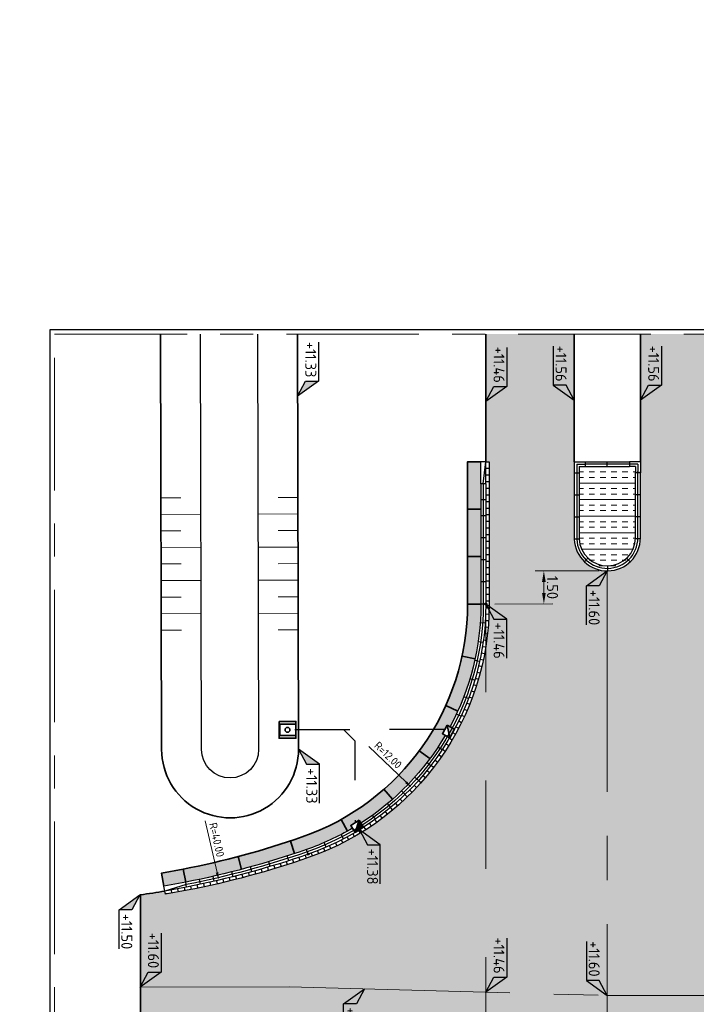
# Model space of a CAD drawing. Header units: metres. Extents: x 232680 to 233262, y 554200 to 554550.
# Tile 3 of 254: x 232699 to 232730, y 554327 to 554372. Entities that reach past the tile are written whole.
import ezdxf
from ezdxf.enums import TextEntityAlignment as Align

# ---------------------------------------------------------------- set-up
doc = ezdxf.new("R2010")
doc.units = ezdxf.units.M
for name, pattern in [('AM-AS', [16, 10, -2, 2, -2]), ('RI-HWA_KOLKAANSLUITING', [4.3, 2.5, -1.8]), ('XX-AFBREEK', [7, 4, -1, 1, -1]), ('XX-HIDDEN', [4, 2, -2])]:
    doc.linetypes.add(name, pattern=pattern)
doc.layers.get('Defpoints').update_dxf_attribs({"color": 241})
for name, color, linetype, lineweight in [('N-WE-AM-AS-GD', 7, 'AM-AS', 13), ('N-WE-RI-HWA_UITSTROOMBAK-S', 150, 'Continuous', 35), ('N-WE-VH-KANTOPSLUITING_BETONRUG-A', 254, 'Continuous', 18), ('N-WE-VH-KANTOPSLUITING_BETONRUG-G', 7, 'Continuous', 35), ('N-WE-VH-KANTOPSLUITING_ELEMENT_VERLOOPBAND-S', 7, 'Continuous', 25), ('N-WE-VH-KANTOPSLUITING_GOOTLAAG-G', 7, 'Continuous', 25), ('N-WE-VH-KANTOPSLUITING_TROTTOIRBAND_RWS_018-GD', 7, 'Continuous', 25), ('N-WE-VH-KANTOPSLUITING_TROTTOIRBAND_RWS_025-GD', 7, 'Continuous', 25), ('N-WE-VH-KANTVERHARDING-G', 60, 'Continuous', 35), ('N-WE-VH-MATERIAALGRENS-G', 7, 'XX-HIDDEN', 18), ('N-WE-VH-VERHARDING_BETON_CRETEPRINT-A', 241, 'Continuous', 9), ('N-WE-VW-MARKERING_DWARS_DRIEHOEK_5050-M', 7, 'Continuous', 18), ('X-XX-AL-AFBREEKLIJN-G', 7, 'XX-AFBREEK', 13), ('X-XX-AL-HOOGTELABEL-S', 7, 'Continuous', 25)]:
    doc.layers.add(name, color=color, linetype=linetype, lineweight=lineweight)
for name, color, linetype, lineweight, true_color in [('N-WE-GW-WATERGANG_BODEM-G', 7, 'Continuous', 25, 0x007ca5), ('N-WE-GW-WATERGANG_INSTEEK-G', 7, 'Continuous', 35, 0x004c00), ('N-WE-GW-WATERGANG_TALUD_013-G', 7, 'Continuous', 13, 0x004c00), ('N-WE-GW-WATERGANG_TALUD_018-G', 7, 'Continuous', 18, 0x004c00), ('N-WE-RI-HWA_KOLKAANSLUITING_PVC_125-G', 150, 'RI-HWA_KOLKAANSLUITING', 25, 0x007fff), ('N-WE-RI-KOLK-S', 150, 'Continuous', 35, 0x007fff)]:
    doc.layers.add(name, color=color, linetype=linetype, lineweight=lineweight, true_color=true_color)
doc.layers.add('N-WE-VH-VERHARDING_ASFALT_HOOFDRIJBAAN-A', color=7, linetype='Continuous', lineweight=5, true_color=0xc7c7c7, transparency=0.5)
doc.styles.add('NLCS-ISO', font='NLCS-ISO.ttf')
doc.styles.add('NLCS-ISO-ANNOTATIEF-T18', font='NLCS-ISO.ttf', dxfattribs={"height": 1.8})
doc.styles.add('NLCS-ISO-ANNOTATIEF-T25', font='NLCS-ISO.ttf', dxfattribs={"height": 2.5})
doc.dimstyles.new('NLCS-ANNOTATIEF-T18-PIJL_L2_H3', dxfattribs={"dimtxt": 1.8, "dimasz": 1.8, "dimexe": 2, "dimexo": 2, "dimgap": 0.7, "dimtad": 1, "dimzin": 0, "dimdsep": 46, "dimtxsty": 'NLCS-ISO-ANNOTATIEF-T18', "dimcen": 0, "dimdle": 2, "dimclrd": 256, "dimclre": 256, "dimclrt": 256, "dimadec": 3, "dimazin": 0, "dimtfac": 1, "dimtofl": 0, "dimtmove": 0, "dimatfit": 3, "dimfxl": 2, "dimfxlon": 1, "dimtfillclr": 256, "dimtolj": 1, "dimtzin": 0, "dimlwd": -1, "dimlwe": -1, "dimarcsym": 0})
doc.dimstyles.new('NLCS-ANNOTATIEF-T25-PIJL_L2_H3', dxfattribs={"dimtxt": 2.5, "dimasz": 2.5, "dimexe": 2, "dimexo": 2, "dimgap": 0.7, "dimtad": 1, "dimzin": 0, "dimdsep": 46, "dimtxsty": 'NLCS-ISO-ANNOTATIEF-T25', "dimcen": 0, "dimdle": 2, "dimclrd": 256, "dimclre": 256, "dimclrt": 256, "dimadec": 3, "dimazin": 0, "dimtfac": 1, "dimtdec": 3, "dimtofl": 0, "dimtmove": 0, "dimatfit": 3, "dimfxl": 2, "dimfxlon": 1, "dimtfillclr": 256, "dimtolj": 1, "dimtzin": 0, "dimlwd": -1, "dimlwe": -1, "dimarcsym": 0})

# ---------------------------------------------------------------- blocks, each defined once
blk = doc.blocks.new('N-SAL-HOOGTELABEL_03-SO')
for p, q in [((0, 0), (-2.460741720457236, -1.312415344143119)), ((-2.460741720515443, -3.43514855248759), (0, 0)), ((-2.460741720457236, -1.312415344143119), (-2.460741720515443, -3.43514855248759)), ((-8.8653364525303, -3.435325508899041), (-2.460741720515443, -3.43514855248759))]:
    blk.add_line(p, q)
blk.add_solid([(-2.460741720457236, -1.312415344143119), (0, 0), (-2.460741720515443, -3.43514855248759)])
at = {"style": 'NLCS-ISO'}
blk.add_attdef('...', text='', height=1.8, dxfattribs=at).set_placement((-6.014038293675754, -2.161353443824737), align=Align.MIDDLE)
blk = doc.blocks.new('SVH-KANTOPSLUITING_HOEK_UITWENDIG_RWS')
at = {"layer": 'N-WE-VH-KANTOPSLUITING_TROTTOIRBAND_RWS_018-GD'}
for q in [(0.5000000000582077, -0.115), (0.1150000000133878, -0.4999999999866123)]:
    blk.add_line((0.1150000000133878, -0.115), q, dxfattribs=at)
at = {"layer": 'N-WE-VH-KANTOPSLUITING_TROTTOIRBAND_RWS_025-GD'}
for p, q in [((0, 0), (5.820766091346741e-11, -0.5)), ((0, 0), (0.5000000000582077, 0)), ((0.2250000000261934, -0.225), (0.5000000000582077, -0.225)), ((0.2250000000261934, -0.225), (0.2250000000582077, -0.4999999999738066))]:
    blk.add_line(p, q, dxfattribs=at)
at = {"layer": 'N-WE-VH-KANTOPSLUITING_TROTTOIRBAND_RWS_025-GD', "lineweight": 25}
for p, q in [((0.5000000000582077, 0), (0.5000000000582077, -0.225)), ((5.820766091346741e-11, -0.5), (0.2250000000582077, -0.4999999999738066))]:
    blk.add_line(p, q, dxfattribs=at)
blk = doc.blocks.new('SVH-KANTOPSLUITING_VERLOOP_120X250_130 150X250_RECHTS')
for p, q in [((-1, 5.820766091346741e-11), (0, 0)), ((-1, -0.2249999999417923), (-1, 5.820766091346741e-11)), ((-2.872702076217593e-11, -0.2249999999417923), (0, 0)), ((-1, -0.1099999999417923), (-2.872702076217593e-11, -0.2249999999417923)), ((-1, -0.2249999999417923), (-2.872702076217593e-11, -0.2249999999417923))]:
    blk.add_line(p, q)
blk = doc.blocks.new('L225')
blk.add_line((0, 0), (-6.88863824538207e-17, -0.2250000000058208))
blk = doc.blocks.new('SVH-KANTOPSLUITING_VERLOOP_RWS_225X160_LINKS')
for p, q in [((-2.220446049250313e-16, -0.225), (0, 0)), ((1, 5.820766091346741e-11), (0, 0)), ((1, -0.225), (1, 5.820766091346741e-11)), ((1, -0.11), (-2.220446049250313e-16, -0.225)), ((1, -0.225), (-2.220446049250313e-16, -0.225))]:
    blk.add_line(p, q)
blk = doc.blocks.new('L600')
blk.add_line((0, 0), (-7.347880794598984e-17, -0.5999999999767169))
blk = doc.blocks.new('*D85')
at = {"layer": 'Defpoints', "color": 0, "transparency": 16777216}
for p in [(232708.0004489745, 554345.6249568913), (232716.6456018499, 554337.3026175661)]:
    blk.add_point(p, dxfattribs=at)
at = {"layer": 'N-WE-VW-MARKERING_DWARS_DRIEHOEK_5050-M', "transparency": 16777216}
blk.add_line((232714.7033241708, 554339.1723698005), (232716.3862472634, 554337.5522877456), dxfattribs=at)
blk.add_solid([(232716.4278589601, 554337.59551351), (232716.3446355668, 554337.5090619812), (232716.6456018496, 554337.302617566)], dxfattribs=at)
at = {"layer": 'N-WE-VW-MARKERING_DWARS_DRIEHOEK_5050-M', "transparency": 16777216, "insert": (232715.5707579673, 554338.7815058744), "char_height": 0.36, "attachment_point": 5, "rotation": 316.08994438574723, "style": 'NLCS-ISO-ANNOTATIEF-T18'}
blk.add_mtext('\\A1;R=12.00', dxfattribs=at)
blk = doc.blocks.new('*D86')
at = {"layer": 'Defpoints', "color": 0, "transparency": 16777216}
for p in [(232698.8907130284, 554372.0891405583), (232707.9082504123, 554333.118843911)]:
    blk.add_point(p, dxfattribs=at)
at = {"layer": 'N-WE-VW-MARKERING_DWARS_DRIEHOEK_5050-M', "transparency": 16777216}
blk.add_line((232707.2882947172, 554335.7980518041), (232707.8270925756, 554333.4695765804), dxfattribs=at)
blk.add_solid([(232707.8855480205, 554333.4831028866), (232707.7686371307, 554333.4560502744), (232707.908250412, 554333.1188439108)], dxfattribs=at)
at = {"layer": 'N-WE-VW-MARKERING_DWARS_DRIEHOEK_5050-M', "transparency": 16777216, "insert": (232707.8142236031, 554334.9446475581), "char_height": 0.36, "attachment_point": 5, "rotation": 283.0286610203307, "style": 'NLCS-ISO-ANNOTATIEF-T18'}
blk.add_mtext('\\A1;R=40.00', dxfattribs=at)
blk = doc.blocks.new('N-SRI-KOLK_TROTTOIR_RWS-SO')
blk.add_hatch(color=256).paths.add_polyline_path([(1.124999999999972, 1.874999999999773), (-1.124999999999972, 1.874999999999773), (-1.124999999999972, 5.684341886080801e-13)])
blk.add_line((-1.124999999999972, 0), (1.124999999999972, 1.874999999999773))
at = {"flags": 128}
blk.add_lwpolyline([(-1.124999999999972, 0), (1.124999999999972, 0), (1.124999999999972, 1.874999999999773), (-1.124999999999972, 1.874999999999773)], close=True, dxfattribs=at)
blk = doc.blocks.new('L150')
blk.add_line((0, -0.1499999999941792), (0, 0))
blk = doc.blocks.new('Eidbuis Taludbescherming')
for points in [[(-0.1900000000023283, -0.3800000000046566), (0.1900000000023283, -0.3800000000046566), (0.1900000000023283, 0), (-0.1900000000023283, 0)], [(-0.1300000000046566, -0.3599999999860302), (0.1300000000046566, -0.3599999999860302), (0.1300000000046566, 0), (-0.1300000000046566, 0)]]:
    blk.add_lwpolyline(points, close=True)
blk.add_circle((0, -0.190000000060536), 0.055)
blk = doc.blocks.new('*D72')
at = {"layer": 'Defpoints', "color": 0, "transparency": 16777216}
for p in [(232725.5264165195, 554347.1251211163), (232720.0004489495, 554345.6249568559), (232722.6267636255, 554345.6255649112)]:
    blk.add_point(p, dxfattribs=at)
at = {"layer": 'N-WE-VW-MARKERING_DWARS_DRIEHOEK_5050-M', "color": 251, "lineweight": 13, "transparency": 16777216}
for p, q in [((232725.1264165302, 554347.1250285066), (232722.2264166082, 554347.1243570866)), ((232720.4004489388, 554345.6250494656), (232723.0267636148, 554345.6256575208))]:
    blk.add_line(p, q, dxfattribs=at)
at = {"layer": 'N-WE-VW-MARKERING_DWARS_DRIEHOEK_5050-M', "transparency": 16777216}
blk.add_line((232722.6265323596, 554346.6244497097), (232722.6266478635, 554346.1255648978), dxfattribs=at)
for points in [[(232722.7098656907, 554346.6244690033), (232722.5431990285, 554346.6244304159), (232722.6264165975, 554347.1244496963)], [(232722.7099811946, 554346.1255841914), (232722.5433145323, 554346.125545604), (232722.6267636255, 554345.6255649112)]]:
    blk.add_solid(points, dxfattribs=at)
at = {"layer": 'N-WE-VW-MARKERING_DWARS_DRIEHOEK_5050-M', "transparency": 16777216, "insert": (232723.016590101, 554346.3750975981), "char_height": 0.5, "attachment_point": 5, "rotation": 270.0132653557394, "style": 'NLCS-ISO-ANNOTATIEF-T25'}
blk.add_mtext('\\A1;1.50', dxfattribs=at)

msp = doc.modelspace()

# ---------------------------------------------------------------- hatches: boundary and pattern name
at = {"layer": 'N-WE-VH-KANTOPSLUITING_BETONRUG-A'}
h = msp.add_hatch(color=256, dxfattribs=at)
h.dxf.hatch_style = 1
edge = h.paths.add_edge_path()
edge.add_line((232718.1628219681, 554339.6771169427), (232718.0338166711, 554339.7493477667))
edge.add_line((232718.0338166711, 554339.7493477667), (232718.2536600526, 554340.141991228))
edge.add_line((232718.2536600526, 554340.141991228), (232718.3826653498, 554340.0697604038))
edge.add_arc((232707.9803611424, 554345.6299932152), 11.79508888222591, 331.8746342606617, 359.9755353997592)
edge.add_line((232719.7754489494, 554345.624956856), (232719.7754489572, 554352.071404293))
edge.add_line((232719.7754489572, 554352.071404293), (232719.1754489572, 554352.071404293))
edge.add_line((232719.1754489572, 554352.071404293), (232719.1754489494, 554345.6249568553))
edge.add_arc((232708.0004489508, 554345.6249568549), 11.17499999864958, -70.77562258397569, 2.3874804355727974e-09, ccw=False)
edge.add_arc((232698.7809332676, 554372.063575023), 39.17499999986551, 281.0528080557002, 289.2243774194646, ccw=False)
edge.add_line((232706.291315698, 554333.6152359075), (232705.3149471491, 554333.4372569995))
edge.add_line((232705.3149471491, 554333.4372569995), (232705.4225637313, 554332.8469870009))
edge.add_line((232705.4225637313, 554332.8469870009), (232706.4063470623, 554333.0263479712))
edge.add_line((232706.4063470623, 554333.0263479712), (232706.4063438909, 554333.0263653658))
edge.add_arc((232698.7809332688, 554372.0635750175), 39.77499999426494, 281.0528080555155, 289.2243774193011)
edge.add_arc((232708.0004489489, 554345.624956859), 11.7750000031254, 289.224377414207, 300.4156679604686)
edge.add_line((232713.9617735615, 554335.4704881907), (232713.8844988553, 554335.5965369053))
edge.add_line((232713.8844988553, 554335.5965369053), (232714.2681435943, 554335.8317319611))
edge.add_line((232714.2681435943, 554335.8317319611), (232714.3454183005, 554335.7056832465))
edge.add_arc((232708.0004489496, 554345.6249568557), 11.77499999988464, 302.6054488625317, 329.6603887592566)
at = {"layer": 'N-WE-VH-VERHARDING_ASFALT_HOOFDRIJBAAN-A'}
h = msp.add_hatch(color=256, dxfattribs=at)
h.dxf.hatch_style = 1
h.paths.add_polyline_path([(232752.0199186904, 554332.6147934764), (232745.9919388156, 554331.9621944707, -0.05625070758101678), (232743.3004489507, 554331.9744175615, -0.06680634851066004), (232740.2075059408, 554332.7652918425), (232740.1455716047, 554332.6286750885), (232739.2275883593, 554333.044837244, -0.1961468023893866), (232733.2011958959, 554339.9692137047, -0.08222685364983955), (232731.0504533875, 554352.9086329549), (232731.049844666, 554354.8537612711), (232731.199844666, 554354.8537612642), (232731.2004995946, 554357.8537522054), (232727.0005138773, 554357.8537522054), (232726.999762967, 554352.0712084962), (232726.9996977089, 554351.5712085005), (232727.0004613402, 554348.5712083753), (232726.9994781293, 554348.5712085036, -0.9645367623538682), (232724.000276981, 554348.5714042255), (232724.0004489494, 554348.5714042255), (232724.0004489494, 554351.5668278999), (232724.0004489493, 554352.0714042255), (232724.0004489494, 554357.8537522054), (232720.0004489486, 554357.8537522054), (232720.0004489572, 554352.071404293), (232720.1504489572, 554352.0714042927), (232720.1504489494, 554345.6249568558, -0.3190235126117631), (232712.0010602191, 554334.1524850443, -0.03569386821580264), (232706.4745287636, 554332.657597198), (232705.4898240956, 554332.4780682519), (232705.4629199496, 554332.6256357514, -0.006976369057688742), (232704.3599447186, 554332.4545529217), (232704.3599447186, 554324.0920499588), (232705.470883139, 554324.0979121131), (232705.470883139, 554324.2479121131), (232706.4704665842, 554324.2479115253, -0.3217568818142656), (232718.0049454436, 554316.0165709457, -0.08228246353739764), (232720.1504489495, 554303.0674108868), (232720.1504489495, 554301.2702132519), (232720.0004489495, 554301.2702132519), (232720.0004489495, 554298.2702132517), (232724.0004489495, 554298.2702132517), (232724.0004489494, 554303.588041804), (232724.0006135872, 554304.0880417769), (232724.000446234, 554307.0880419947), (232724.0014294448, 554307.088041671, -0.9645367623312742), (232727.0006304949, 554307.0872498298), (232727.0004585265, 554307.087249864), (232726.9998631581, 554304.0918262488), (232726.9997628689, 554303.587249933), (232727.0011400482, 554298.2702132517), (232731.2004489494, 554298.2702132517), (232731.2004489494, 554303.587249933), (232731.0504489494, 554303.587249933), (232731.0504489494, 554310.0343539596, -0.2913878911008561), (232738.062165, 554321.044373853, -0.008610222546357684), (232739.3250148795, 554321.6074611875), (232739.3254484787, 554321.6064129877), (232740.1571024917, 554321.9504356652), (232740.2144323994, 554321.8118440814, -0.02045276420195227), (232743.3004489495, 554322.8994271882), (232743.3004489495, 554322.8994284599), (232743.3004631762, 554322.8994284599, -0.04724344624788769), (232750.6867467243, 554324.4236849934, -1.000311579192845), (232750.7861624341, 554324.4344792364), (232752.0199186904, 554324.5680477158)])
at = {"layer": 'N-WE-VH-VERHARDING_BETON_CRETEPRINT-A', "lineweight": 9}
h = msp.add_hatch(dxfattribs=at)
h.set_pattern_fill('AVH-BETON_GEWAPEND', color=251, scale=0.2, angle=90, pattern_type=2)
h.set_pattern_definition([(0, (232699.1763987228, 554357.8537522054), (1.83697019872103e-16, 0.75), []), (0, (232699.1763987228, 554358.1037522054), (1.83697019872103e-16, 0.75), [0.25, -0.25]), (0, (232699.1763987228, 554358.3537522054), (1.83697019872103e-16, 0.75), [0.25, -0.25])])
edge = h.paths.add_edge_path()
edge.add_line((232726.7747336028, 554351.8462378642), (232724.2254489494, 554351.8464042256))
edge.add_line((232724.2254489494, 554351.8464042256), (232724.2254489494, 554348.5714042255))
edge.add_arc((232725.5009181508, 554348.5714042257), 1.275469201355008, 180.0000000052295, 362.197980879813)
edge.add_line((232726.7754489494, 554348.620321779), (232726.7747336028, 554351.8462378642))

# ---------------------------------------------------------------- linework, layer by layer
at = {"layer": 'Defpoints', "flags": 128}
msp.add_lwpolyline([(232752.2199186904, 554358.0537522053), (232752.2199186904, 554323.6468258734), (232746.5314835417, 554298.0702132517), (232700.2699488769, 554298.0702132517), (232700.2699488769, 554358.0537522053)], close=True, dxfattribs=at)
at = {"layer": 'N-WE-AM-AS-GD'}
msp.add_line((232725.5004489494, 554347.124886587), (232725.5004489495, 554308.5343637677), dxfattribs=at)
msp.add_lwpolyline([(232704.3483232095, 554328.2716680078), (232711.0885065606, 554328.2903857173), (232725.4888274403, 554327.8924831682)], dxfattribs=at)
msp.add_lwpolyline([(232725.5004489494, 554327.8924831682), (232742.8652596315, 554327.8924831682, 0.02696694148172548), (232748.2468957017, 554328.1829469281), (232752.0199186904, 554328.5914205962)], format="xyb", dxfattribs=at)
at = {"layer": 'N-WE-GW-WATERGANG_BODEM-G'}
msp.add_lwpolyline([(232709.6596727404, 554357.8537522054), (232709.7119059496, 554339.0447517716, -1), (232707.1248226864, 554339.0375673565), (232707.0725695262, 554357.8537522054)], format="xyb", dxfattribs=at)
at = {"layer": 'N-WE-GW-WATERGANG_INSTEEK-G'}
msp.add_lwpolyline([(232711.4661330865, 554357.8537522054), (232711.5183523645, 554339.0497683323, -0.9999999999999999), (232705.3183762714, 554339.0325507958), (232705.2661091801, 554357.8537522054)], format="xyb", dxfattribs=at)
at = {"layer": 'N-WE-GW-WATERGANG_TALUD_013-G'}
for p, q in [((232706.1836805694, 554350.439529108), (232705.280485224, 554350.4320043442)), ((232710.5897067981, 554350.4517647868), (232711.4929300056, 554350.4492565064)), ((232706.1920116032, 554348.9395522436), (232705.2888162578, 554348.9320274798)), ((232710.5897067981, 554348.9517647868), (232711.4929300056, 554348.9492565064)), ((232706.2003426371, 554347.4395753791), (232705.2971194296, 554347.4370670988)), ((232710.5897067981, 554347.4517647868), (232711.4929300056, 554347.4542730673)), ((232706.2086736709, 554345.9395985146), (232705.3054504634, 554345.9370902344)), ((232710.5897067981, 554345.9517647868), (232711.4929300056, 554345.9542730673)), ((232706.2170047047, 554344.4396216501), (232705.3137814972, 554344.4371133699)), ((232710.5897067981, 554344.4517647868), (232711.4929300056, 554344.4542730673))]:
    msp.add_line(p, q, dxfattribs=at)
at = {"layer": 'N-WE-GW-WATERGANG_TALUD_018-G'}
for p, q in [((232707.0910414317, 554349.6970654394), (232705.2846507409, 554349.682015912)), ((232709.6864835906, 554349.7042730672), (232711.4929300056, 554349.6992565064)), ((232707.0994003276, 554348.1920720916), (232705.2929539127, 554348.1870555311)), ((232709.6864835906, 554348.1992565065), (232711.4929300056, 554348.2042730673)), ((232707.1077313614, 554346.6920952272), (232705.3012849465, 554346.6870786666)), ((232709.6864835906, 554346.6992565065), (232711.4929300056, 554346.7042730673)), ((232707.1160623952, 554345.1921183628), (232705.3096159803, 554345.1871018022)), ((232709.6864835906, 554345.1992565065), (232711.4929300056, 554345.2042730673))]:
    msp.add_line(p, q, dxfattribs=at)
at = {"layer": 'N-WE-RI-HWA_KOLKAANSLUITING_PVC_125-G'}
msp.add_line((232718.1437383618, 554339.9456694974), (232711.0159174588, 554339.9258753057), dxfattribs=at)
at = {"layer": 'N-WE-RI-HWA_KOLKAANSLUITING_PVC_125-G', "flags": 128}
msp.add_lwpolyline([(232713.5646034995, 554339.9329530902), (232714.0659900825, 554339.434343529), (232714.0763212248, 554335.7141344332)], dxfattribs=at)
at = {"layer": 'N-WE-VH-KANTOPSLUITING_BETONRUG-G', "flags": 128}
msp.add_lwpolyline([(232719.7754489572, 554352.071404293), (232719.1754489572, 554352.071404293), (232719.1754489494, 554345.624956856, -0.3190235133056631), (232711.6800235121, 554335.0731154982, -0.03567031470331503), (232706.291315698, 554333.6152359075), (232705.3149471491, 554333.4372569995), (232705.4225637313, 554332.8469870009)], format="xyb", dxfattribs=at)
at = {"layer": 'N-WE-VH-KANTOPSLUITING_GOOTLAAG-G', "flags": 128}
msp.add_lwpolyline([(232720.0004489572, 554352.071404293), (232720.1504489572, 554352.0714042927), (232720.1504489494, 554345.6249568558, -0.3190235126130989), (232712.001060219, 554334.1524850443, -0.03569386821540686), (232706.4745287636, 554332.657597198), (232705.4898240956, 554332.4780682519), (232705.4629199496, 554332.6256357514)], format="xyb", dxfattribs=at)
at = {"layer": 'N-WE-VH-KANTOPSLUITING_TROTTOIRBAND_RWS_018-GD'}
for p, q in [((232724.5004489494, 554352.0714042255), (232726.4997629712, 554352.0712737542)), ((232726.4997479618, 554351.9562737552), (232724.5004489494, 554351.9564042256)), ((232725.5000912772, 554351.8463389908), (232725.5001059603, 554352.0713389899)), ((232724.5004489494, 554351.8464042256), (232726.4997336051, 554351.8462737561)), ((232724.0004489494, 554350.5714042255), (232724.2254489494, 554350.5714042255)), ((232726.9995671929, 554350.571208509), (232726.7745671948, 554350.5712378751)), ((232720.0004489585, 554350.3481805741), (232719.7754489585, 554350.3481805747)), ((232720.0004489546, 554349.6249568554), (232719.7754489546, 554349.624956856)), ((232724.0004489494, 554349.5714042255), (232724.2254489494, 554349.5714042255)), ((232726.9994366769, 554349.5712085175), (232726.7744366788, 554349.5712378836)), ((232720.000448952, 554348.6249568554), (232719.775448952, 554348.624956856)), ((232724.0004489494, 554348.5714042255), (232724.2254489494, 554348.5714042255)), ((232726.9993061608, 554348.571208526), (232726.7743061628, 554348.5712378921)), ((232720.0004489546, 554347.6249568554), (232719.7754489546, 554347.624956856)), ((232724.6238736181, 554347.6982588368), (232724.4693541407, 554347.5347084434)), ((232726.375767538, 554347.6981445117), (232726.5302656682, 554347.5345739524)), ((232725.5264165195, 554347.1251211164), (232725.5243464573, 554347.3501211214)), ((232720.000448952, 554346.6249568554), (232719.775448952, 554346.624956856)), ((232720.0004489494, 554345.6249568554), (232719.7754489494, 554345.624956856))]:
    msp.add_line(p, q, dxfattribs=at)
msp.add_lwpolyline([(232724.1154489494, 554351.5714042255), (232724.1154489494, 554348.5691204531, 0.9779721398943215), (232726.8854489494, 554348.620104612), (232726.8854489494, 554351.620321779)], format="xyb", dxfattribs=at)
at = {"layer": 'N-WE-VH-KANTOPSLUITING_TROTTOIRBAND_RWS_018-GD', "flags": 128}
msp.add_lwpolyline([(232719.8854489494, 554351.071404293), (232719.8854489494, 554345.624956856, -0.3190235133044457), (232711.9138040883, 554334.4027076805, -0.03568801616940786), (232706.4246641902, 554332.9178651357)], format="xyb", dxfattribs=at)
at = {"layer": 'N-WE-VH-KANTOPSLUITING_TROTTOIRBAND_RWS_018-GD'}
for centre in [(232720.0004489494, 554345.624956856), (232711.9516699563, 554334.2941204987)]:
    msp.add_circle(centre, 0.05, dxfattribs=at)
at = {"layer": 'N-WE-VH-KANTOPSLUITING_TROTTOIRBAND_RWS_025-GD'}
for points in [[(232724.0004489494, 554351.5668278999), (232724.0004489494, 554348.5668279, 0.9788240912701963), (232727.0004489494, 554348.6198866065), (232727.0004489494, 554351.6198866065)], [(232724.2254489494, 554351.5714042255), (232724.2254489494, 554348.5714042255, 0.9770524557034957), (232726.7754489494, 554348.620321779), (232726.7754489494, 554351.620321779)]]:
    msp.add_lwpolyline(points, format="xyb", dxfattribs=at)
at = {"layer": 'N-WE-VH-KANTOPSLUITING_TROTTOIRBAND_RWS_025-GD', "flags": 128}
for points in [[(232720.0004489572, 554351.071404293), (232720.0004489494, 554345.624956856, -0.3190235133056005), (232711.9516699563, 554334.2941204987, -0.03568801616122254), (232706.4467032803, 554332.8049967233, -0.03568801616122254)], [(232719.7754489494, 554351.071404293), (232719.7754489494, 554345.624956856, -0.1234482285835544), (232718.3826653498, 554340.0697604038, -0.1234482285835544)], [(232718.1628219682, 554339.6771169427, -0.1186008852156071), (232714.3454183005, 554335.7056832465)], [(232713.9617735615, 554335.4704881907, -0.04887006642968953), (232711.8775845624, 554334.5065736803, -0.03567031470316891), (232706.4063438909, 554333.0263653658)]]:
    msp.add_lwpolyline(points, format="xyb", dxfattribs=at)
at = {"layer": 'N-WE-VH-KANTVERHARDING-G', "flags": 128}
msp.add_lwpolyline([(232720.0004489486, 554357.8537522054), (232720.0004489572, 554352.071404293)], dxfattribs=at)
at = {"layer": 'N-WE-VH-KANTVERHARDING-G'}
for points in [[(232724.0004489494, 554357.8537522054), (232724.0004489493, 554352.0714042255)], [(232726.999762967, 554352.0712084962), (232727.0005138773, 554357.8537522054)]]:
    msp.add_lwpolyline(points, dxfattribs=at)
at = {"layer": 'N-WE-VH-KANTVERHARDING-G', "flags": 128}
msp.add_lwpolyline([(232705.4708831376, 554324.0979121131), (232704.3599447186, 554324.0920499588), (232704.3599447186, 554332.4545529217, 0.006976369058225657), (232705.4629199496, 554332.6256357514)], format="xyb", dxfattribs=at)
at = {"layer": 'N-WE-VH-MATERIAALGRENS-G', "ltscale": 2, "flags": 128}
msp.add_lwpolyline([(232720.0004489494, 554345.624956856), (232720.0004489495, 554303.0674108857)], dxfattribs=at)
at = {"layer": 'X-XX-AL-AFBREEKLIJN-G', "ltscale": 1.5}
msp.add_lwpolyline([(232752.0199186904, 554357.8537522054), (232752.0199186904, 554323.6687982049), (232746.371078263, 554298.2702132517), (232700.4699488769, 554298.2702132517), (232700.4699488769, 554357.8537522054)], close=True, dxfattribs=at)

# ---------------------------------------------------------------- block references
at = {"layer": 'N-WE-RI-HWA_UITSTROOMBAK-S', "xscale": 2, "yscale": 2, "zscale": 2, "rotation": 269.9999999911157}
msp.add_blockref('Eidbuis Taludbescherming', (232711.395917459, 554339.9258753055), dxfattribs=at)
at = {"layer": 'N-WE-RI-KOLK-S', "xscale": 0.2, "yscale": 0.2, "zscale": 0.2}
for p, rotation in [((232718.1437383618, 554339.9456694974), 240.7552792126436), ((232714.0763212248, 554335.7141344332), 211.5105584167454)]:
    msp.add_blockref('N-SRI-KOLK_TROTTOIR_RWS-SO', p, dxfattribs=dict(at, rotation=rotation))
at = {"layer": 'N-WE-VH-KANTOPSLUITING_BETONRUG-G'}
for p, rotation in [((232719.775448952, 554349.9249568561), 270), ((232719.775448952, 554347.774956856), 270), ((232719.7754489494, 554345.624956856), 270.0000000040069), ((232719.5110516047, 554343.1436967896), 257.8352909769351), ((232718.7297331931, 554340.7738657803), 245.6705819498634), ((232717.4665813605, 554338.6218888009), 233.5058729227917), ((232715.7783220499, 554336.7844073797), 221.34116389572), ((232713.7407720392, 554335.3439395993), 209.1764548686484), ((232711.3362004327, 554334.322140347), 198.4004959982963), ((232708.9407867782, 554333.60804224), 194.7992527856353), ((232706.4063438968, 554333.026365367), 191.052808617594)]:
    msp.add_blockref('L600', p, dxfattribs=dict(at, rotation=rotation))
at = {"layer": 'N-WE-VH-KANTOPSLUITING_ELEMENT_VERLOOPBAND-S'}
for name, p, rotation in [('SVH-KANTOPSLUITING_VERLOOP_120X250_130 150X250_RECHTS', (232719.7754489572, 554352.071404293), 90), ('SVH-KANTOPSLUITING_VERLOOP_RWS_225X160_LINKS', (232705.4225637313, 554332.8469870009), 10.3325403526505)]:
    msp.add_blockref(name, p, dxfattribs=dict(at, rotation=rotation))
at = {"layer": 'N-WE-VH-KANTOPSLUITING_GOOTLAAG-G'}
for p, rotation in [((232720.1504489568, 554351.7714042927), 269.9999999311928), ((232720.1504489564, 554351.4714042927), 269.9999999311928), ((232720.1504489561, 554351.1714042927), 269.9999999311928), ((232720.1504489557, 554350.8714042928), 269.9999999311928), ((232720.1504489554, 554350.5714042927), 269.9999999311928), ((232720.150448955, 554350.2714042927), 269.9999999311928), ((232720.1504489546, 554349.9714042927), 269.9999999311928), ((232720.1504489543, 554349.6714042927), 269.9999999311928), ((232720.1504489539, 554349.3714042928), 269.9999999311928), ((232720.1504489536, 554349.0714042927), 269.9999999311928), ((232720.1504489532, 554348.7714042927), 269.9999999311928), ((232720.1504489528, 554348.4714042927), 269.9999999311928), ((232720.1504489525, 554348.1714042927), 269.9999999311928), ((232720.1504489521, 554347.8714042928), 269.9999999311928), ((232720.1504489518, 554347.5714042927), 269.9999999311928), ((232720.1504489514, 554347.2714042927), 269.9999999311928), ((232720.1504489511, 554346.9714042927), 269.9999999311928), ((232720.1504489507, 554346.6714042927), 269.9999999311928), ((232720.1504489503, 554346.3714042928), 269.9999999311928), ((232720.1504489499, 554346.0714042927), 269.9999999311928), ((232720.1504489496, 554345.7714042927), 269.9999999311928), ((232720.149478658, 554345.4714083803), 269.2758918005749), ((232720.1270884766, 554344.8718872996), 266.4464705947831), ((232720.1419845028, 554345.1715096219), 267.8611811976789), ((232720.1047996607, 554344.5727240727), 265.0317599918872), ((232720.03810251, 554343.9765040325), 262.2023387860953), ((232720.075131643, 554344.2742023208), 263.6170493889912), ((232719.942055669, 554343.3843031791), 259.3729175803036), ((232719.9937348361, 554343.679810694), 260.7876281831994), ((232719.8830965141, 554343.0901616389), 257.9582069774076), ((232719.7434864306, 554342.5066928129), 255.1287857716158), ((232719.8168933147, 554342.7975653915), 256.5434963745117), ((232719.6629206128, 554342.2177212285), 253.7140751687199), ((232719.4805129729, 554341.6461844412), 250.8846539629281), ((232719.575244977, 554341.9308268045), 252.299364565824), ((232719.3787823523, 554341.3639676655), 249.4699433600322), ((232719.1545775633, 554340.8074974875), 246.6405221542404), ((232719.2701151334, 554341.084348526), 248.0552327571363), ((232718.9031772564, 554340.2627730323), 243.8111009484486), ((232719.0322400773, 554340.5335833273), 245.2258115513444), ((232718.7674677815, 554339.9952316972), 242.3963903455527), ((232718.4764438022, 554339.4706062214), 239.5669691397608), ((232718.6251943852, 554339.7311224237), 240.9816797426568), ((232718.1598777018, 554338.9609860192), 236.737547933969), ((232718.3213067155, 554339.2138419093), 238.1522585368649), ((232717.8185413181, 554338.4676136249), 233.9081267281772), ((232717.9922551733, 554338.7121927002), 235.3228373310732), ((232717.4532668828, 554337.9916919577), 231.0787055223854), ((232717.6388420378, 554338.2273978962), 232.4934161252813), ((232717.0649449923, 554337.5343813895), 228.2492843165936), ((232717.2619289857, 554337.7606395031), 229.6639949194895), ((232716.6545224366, 554337.0967969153), 225.4198631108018), ((232716.8624349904, 554337.3130555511), 226.8345737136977), ((232716.2229998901, 554336.6800054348), 222.59044190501), ((232716.441334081, 554336.8857373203), 224.0051525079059), ((232715.7714294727, 554336.285023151), 219.7610206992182), ((232715.9996529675, 554336.4797266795), 221.1757313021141), ((232715.0589052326, 554335.7355334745), 215.5168888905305), ((232715.300912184, 554335.9128130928), 216.9315994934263), ((232715.538468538, 554336.0960135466), 218.3463100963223), ((232714.5621323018, 554335.39916537), 212.6874676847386), ((232714.812595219, 554335.5642827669), 214.1021782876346), ((232713.5218414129, 554334.8019847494), 207.028625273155), ((232713.7873651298, 554334.9416005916), 208.4433358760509), ((232714.0493609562, 554335.0877293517), 209.8580464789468), ((232714.3076691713, 554335.2402819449), 211.2727570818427), ((232712.7057317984, 554334.4230457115), 202.7844934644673), ((232712.9808598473, 554334.5426282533), 204.1992040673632), ((232713.2529516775, 554334.6689669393), 205.6139146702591), ((232711.295320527, 554333.9137046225), 198.1611580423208), ((232711.5800236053, 554334.0082759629), 198.5892709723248), ((232711.8640121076, 554334.1049719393), 199.0173839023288), ((232712.1470397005, 554334.2044365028), 199.9550722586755), ((232712.4277352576, 554334.3102922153), 201.3697828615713), ((232709.8616441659, 554333.4728980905), 196.0205933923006), ((232710.1496809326, 554333.5567694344), 196.4487063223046), ((232710.4370829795, 554333.642790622), 196.8768192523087), ((232710.7238342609, 554333.7309568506), 197.3049321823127), ((232711.0099187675, 554333.8212631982), 197.7330451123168), ((232708.1209973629, 554333.0150705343), 193.4519158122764), ((232708.4125035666, 554333.085948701), 193.8800287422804), ((232708.7034720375, 554333.1590029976), 194.3081416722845), ((232708.9938865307, 554333.2342293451), 194.7362546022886), ((232709.2837308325, 554333.3116235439), 195.1643675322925), ((232709.5729887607, 554333.3911812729), 195.5924804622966), ((232706.0662112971, 554332.5831537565), 190.3325403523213), ((232706.3613462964, 554332.6369620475), 190.3325403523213), ((232706.6559709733, 554332.6934558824), 191.3113511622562), ((232706.9499211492, 554332.7533964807), 191.7394640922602), ((232707.2434152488, 554332.8155317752), 192.1675770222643), ((232707.536436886, 554332.879858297), 192.5956899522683), ((232707.8289697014, 554332.9463724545), 193.0238028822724), ((232705.487293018, 554332.491951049), 100.3325405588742), ((232705.7710762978, 554332.5293454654), 190.3325403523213)]:
    msp.add_blockref('L150', p, dxfattribs=dict(at, rotation=rotation))
at = {"layer": 'N-WE-VH-KANTOPSLUITING_TROTTOIRBAND_RWS_018-GD'}
msp.add_blockref('SVH-KANTOPSLUITING_HOEK_UITWENDIG_RWS', (232724.0004489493, 554352.0714042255), dxfattribs=at)
at = {"layer": 'N-WE-VH-KANTOPSLUITING_TROTTOIRBAND_RWS_018-GD', "xscale": -1, "rotation": 359.9925219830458}
msp.add_blockref('SVH-KANTOPSLUITING_HOEK_UITWENDIG_RWS', (232726.999762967, 554352.0712084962), dxfattribs=at)
at = {"layer": 'N-WE-VH-KANTOPSLUITING_TROTTOIRBAND_RWS_018-GD'}
for p, rotation in [((232719.9685620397, 554344.7507320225), 265.8221827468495), ((232719.8730707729, 554343.8811532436), 261.644365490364), ((232719.714482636, 554343.0208418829), 257.4665482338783), ((232719.4936404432, 554342.174370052), 253.2887309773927), ((232719.211717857, 554341.3462363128), 249.1109137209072), ((232718.8702131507, 554340.5408417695), 244.9330964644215), ((232718.0160240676, 554339.0152477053), 236.5774619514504), ((232717.5078792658, 554338.3031559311), 232.3996446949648), ((232716.9492073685, 554337.6299757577), 228.2218274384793), ((232716.3429774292, 554336.9992847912), 224.0440101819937), ((232715.6924112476, 554336.4144348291), 219.8661929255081), ((232715.0009662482, 554335.8785340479), 215.6883756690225), ((232713.5562909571, 554334.9885749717), 207.5800110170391), ((232711.9516957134, 554334.2940466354), 199.3974660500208), ((232712.7666453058, 554334.6120838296), 203.4021937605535), ((232711.0731059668, 554333.9991232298), 197.896851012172), ((232709.3965552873, 554333.4979352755), 195.3901606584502), ((232710.237571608, 554333.7393602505), 196.6435058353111), ((232707.0742589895, 554332.932759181), 191.9661132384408), ((232707.6996888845, 554333.0705525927), 192.8834703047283), ((232708.5504594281, 554333.2749638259), 194.1368154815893)]:
    msp.add_blockref('L225', p, dxfattribs=dict(at, rotation=rotation))
at = {"layer": 'X-XX-AL-HOOGTELABEL-S'}
ref = msp.add_blockref('N-SAL-HOOGTELABEL_03-SO', (232711.4744663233, 554355.03122117), dxfattribs=dict(at, xscale=-0.276, yscale=0.276, zscale=0.276, rotation=90))
ref.add_attrib('...', '+11.33', dxfattribs={"layer": '0', "height": 0.4968000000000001, "rotation": 270, "style": 'NLCS-ISO'}).set_placement((232712.0709998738, 554356.691095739), align=Align.MIDDLE)
ref = msp.add_blockref('N-SAL-HOOGTELABEL_03-SO', (232720.0004666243, 554354.7999080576), dxfattribs=dict(at, xscale=-0.276, yscale=0.276, zscale=0.276, rotation=90))
ref.add_attrib('...', '+11.46', dxfattribs={"layer": '0', "height": 0.4968000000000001, "rotation": 270, "style": 'NLCS-ISO'}).set_placement((232720.5970001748, 554356.4597826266), align=Align.MIDDLE)
at = {"layer": 'X-XX-AL-HOOGTELABEL-S', "xscale": 0.276, "yscale": 0.276, "zscale": 0.276, "rotation": 270}
for p, values in [((232724.0004666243, 554354.8529693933), {'...': '+11.56'}), ((232725.5004489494, 554327.8924831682), {'...': '+11.60'})]:
    msp.add_blockref('N-SAL-HOOGTELABEL_03-SO', p, dxfattribs=at).add_auto_attribs(values)
at = {"layer": 'X-XX-AL-HOOGTELABEL-S'}
ref = msp.add_blockref('N-SAL-HOOGTELABEL_03-SO', (232727.0004666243, 554354.8529693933), dxfattribs=dict(at, xscale=-0.276, yscale=0.276, zscale=0.276, rotation=90))
ref.add_attrib('...', '+11.56', dxfattribs={"layer": '0', "height": 0.4968000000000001, "rotation": 270, "style": 'NLCS-ISO'}).set_placement((232727.5970001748, 554356.5128439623), align=Align.MIDDLE)
ref = msp.add_blockref('N-SAL-HOOGTELABEL_03-SO', (232725.5004489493, 554347.124886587), dxfattribs=dict(at, xscale=-0.276, yscale=0.276, zscale=0.276, rotation=270))
ref.add_attrib('...', '+11.60', dxfattribs={"layer": '0', "height": 0.4968000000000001, "rotation": 270, "style": 'NLCS-ISO'}).set_placement((232724.9039153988, 554345.465012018), align=Align.MIDDLE)
ref = msp.add_blockref('N-SAL-HOOGTELABEL_03-SO', (232720.0004489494, 554345.624956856), dxfattribs=dict(at, xscale=0.2760000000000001, yscale=0.2760000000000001, zscale=0.2760000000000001, rotation=89.99683386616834))
ref.add_attrib('...', '+11.46', dxfattribs={"layer": '0', "height": 0.4968000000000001, "rotation": 269.9968338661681, "style": 'NLCS-ISO'}).set_placement((232720.5968907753, 554343.9650493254), align=Align.MIDDLE)
ref = msp.add_blockref('N-SAL-HOOGTELABEL_03-SO', (232711.5183523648, 554339.0497682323), dxfattribs=dict(at, xscale=0.2760000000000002, yscale=0.2760000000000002, zscale=0.2760000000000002, rotation=89.99683386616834))
ref.add_attrib('...', '+11.33', dxfattribs={"layer": '0', "height": 0.4968000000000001, "rotation": 269.9968338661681, "style": 'NLCS-ISO'}).set_placement((232712.1147941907, 554337.3898607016), align=Align.MIDDLE)
ref = msp.add_blockref('N-SAL-HOOGTELABEL_03-SO', (232714.2723171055, 554335.3944304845), dxfattribs=dict(at, xscale=0.2760000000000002, yscale=0.2760000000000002, zscale=0.2760000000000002, rotation=89.99683386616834))
ref.add_attrib('...', '+11.38', dxfattribs={"layer": '0', "height": 0.4968000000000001, "rotation": 269.9968338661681, "style": 'NLCS-ISO'}).set_placement((232714.8687589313, 554333.7345229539), align=Align.MIDDLE)
ref = msp.add_blockref('N-SAL-HOOGTELABEL_03-SO', (232704.3367017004, 554332.451286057), dxfattribs=dict(at, xscale=-0.276, yscale=0.276, zscale=0.276, rotation=270))
ref.add_attrib('...', '+11.50', dxfattribs={"layer": '0', "height": 0.4968000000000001, "rotation": 270, "style": 'NLCS-ISO'}).set_placement((232703.7401681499, 554330.791411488), align=Align.MIDDLE)
ref = msp.add_blockref('N-SAL-HOOGTELABEL_03-SO', (232704.3483232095, 554328.2716680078), dxfattribs=dict(at, xscale=-0.276, yscale=0.276, zscale=0.276, rotation=90))
ref.add_attrib('...', '+11.60', dxfattribs={"layer": '0', "height": 0.4968000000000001, "rotation": 270, "style": 'NLCS-ISO'}).set_placement((232704.94485676, 554329.9315425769), align=Align.MIDDLE)
ref = msp.add_blockref('N-SAL-HOOGTELABEL_03-SO', (232720.0004489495, 554328.04413533), dxfattribs=dict(at, xscale=-0.276, yscale=0.276, zscale=0.276, rotation=90))
ref.add_attrib('...', '+11.46', dxfattribs={"layer": '0', "height": 0.4968000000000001, "rotation": 270, "style": 'NLCS-ISO'}).set_placement((232720.5969825, 554329.704009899), align=Align.MIDDLE)
ref = msp.add_blockref('N-SAL-HOOGTELABEL_03-SO', (232714.5004489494, 554328.1961086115), dxfattribs=dict(at, xscale=-0.2760000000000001, yscale=0.276, zscale=0.276, rotation=269.9999999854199))
ref.add_attrib('...', '+11.49', dxfattribs={"layer": '0', "height": 0.4968000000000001, "rotation": 269.9999999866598, "style": 'NLCS-ISO'}).set_placement((232713.9039153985, 554326.5362340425), align=Align.MIDDLE)

# ---------------------------------------------------------------- dimensions: what is measured, and where the dimension line sits
at = {"layer": 'N-WE-VW-MARKERING_DWARS_DRIEHOEK_5050-M'}
for center, mpoint, picture, middle in [((232698.8907130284, 554372.0891405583), (232707.9082504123, 554333.118843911), '*D86', (232707.5024612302, 554334.8725072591)), ((232708.0004489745, 554345.6249568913), (232716.6456018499, 554337.3026175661), '*D85', (232715.348828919, 554338.5509684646))]:
    dim = msp.add_radius_dim(center=center, mpoint=mpoint, dimstyle='NLCS-ANNOTATIEF-T18-PIJL_L2_H3', override={"dimpost": 'R=<>'}, dxfattribs=at)
    dim.commit()
    dim.dimension.update_dxf_attribs({"geometry": picture, "text_midpoint": middle, "dimtype": 164})
dim = msp.add_linear_dim(base=(232722.6267636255, 554345.6255649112), p1=(232725.5264165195, 554347.1251211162), p2=(232720.0004489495, 554345.6249568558), angle=270.0132653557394, dimstyle='NLCS-ANNOTATIEF-T25-PIJL_L2_H3', override={"dimclre": 251, "dimfxlon": 0, "dimlwe": 13}, dxfattribs=at)
dim.commit()
dim.dimension.update_dxf_attribs({"geometry": '*D72', "text_midpoint": (232723.0165901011, 554346.3750975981)})

doc.saveas('drawing.dxf')
